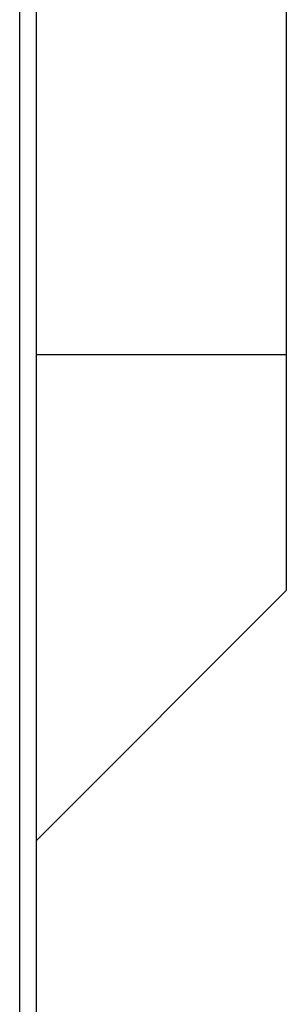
# Model space of a CAD drawing. Header units: inches. Extents: x 0 to 17820, y -10 to 12600.
# Tile 120 of 256: x 6611 to 6643, y 8416 to 8534. Entities that reach past the tile are written whole.
import ezdxf

# ---------------------------------------------------------------- set-up
doc = ezdxf.new("R2010")
doc.units = ezdxf.units.IN
doc.layers.add('1', color=7, linetype='Continuous', true_color=0xffffff)

msp = doc.modelspace()

# ---------------------------------------------------------------- linework, layer by layer
at = {"layer": '1', "color": 2, "linetype": 'Continuous', "lineweight": 25}
for p, q in [((6611.143, 9340.901), (6611.143, 8110.901)), ((6613.143, 9338.901), (6613.143, 8112.901)), ((6643.143, 8631.043), (6643.143, 8494.185)), ((6613.14, 8494.185), (6643.143, 8494.185)), ((6643.143, 8494.185), (6643.143, 8465.901)), ((6613.143, 8435.9), (6643.143, 8465.901))]:
    msp.add_line(p, q, dxfattribs=at)

doc.saveas('drawing.dxf')
